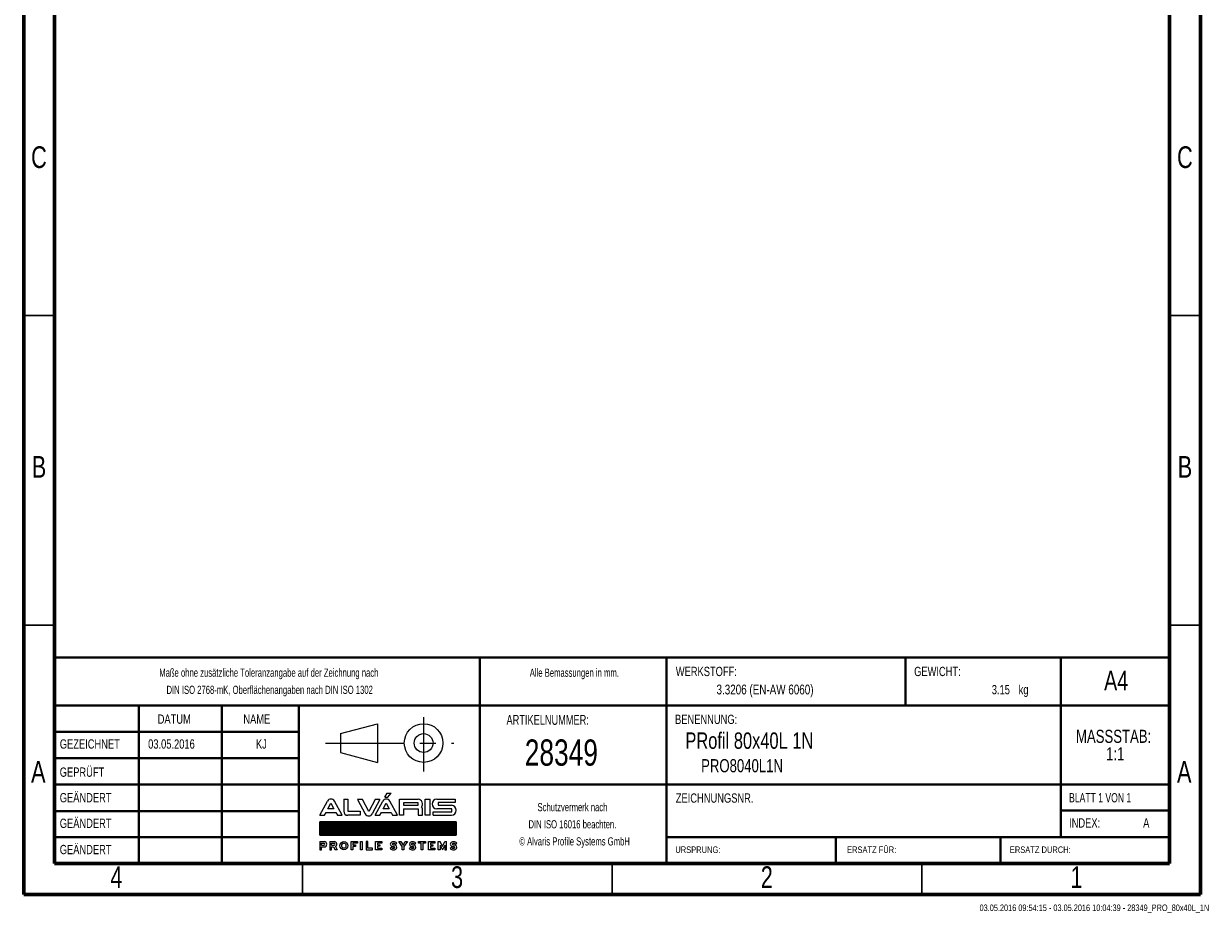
# Model space of a CAD drawing. Header units: millimetres. Extents: x 15 to 206, y 2 to 292.
# Tile 1 of 2: x 15 to 206, y 2 to 146. Entities that reach past the tile are written whole.
import ezdxf

# ---------------------------------------------------------------- set-up
doc = ezdxf.new("R2010")
doc.units = ezdxf.units.MM
doc.header["$PDSIZE"] = -1
doc.linetypes.add('CENTERX2', pattern=[20.32, 12.7, -2.54, 2.54, -2.54])
doc.layers.add('FORMAT', color=7, linetype='Continuous')
doc.layers.add('SLD-0', color=179, linetype='Continuous')
doc.styles.add('SLDTEXTSTYLE0', font='TXT', dxfattribs={"width": 0.75})
doc.styles.add('SLDTEXTSTYLE1', font='TXT', dxfattribs={"width": 0.692308})
doc.styles.add('SLDTEXTSTYLE2', font='TXT', dxfattribs={"width": 0.7})

# ---------------------------------------------------------------- blocks, each defined once
blk = doc.blocks.new('Block2')
at = {"color": 7, "linetype": 'CENTERX2', "lineweight": 0}
for p, q in [((289.49, 33.46), (289.49, 24.67)), ((273.66, 29.29), (294.36, 29.29))]:
    blk.add_line(p, q, dxfattribs=at)
at = {"color": 7, "linetype": 'Continuous', "lineweight": 0}
for p, q in [((276.07, 30.81), (282.06, 32.4)), ((276.07, 30.81), (276.07, 27.78)), ((282.06, 32.4), (282.06, 26.16)), ((276.07, 27.78), (282.06, 26.16))]:
    blk.add_line(p, q, dxfattribs=at)
for radius in [3.12, 1.52]:
    blk.add_circle((289.49, 29.29), radius, dxfattribs=at)
blk.add_attdef('AUTOATTR7', (0, 0), '', height=1, dxfattribs=at)
blk = doc.blocks.new('ALVARIS-LOGO_BL1')
at = {"layer": 'SLD-0', "color": 2, "linetype": 'Continuous'}
for p, q in [((-18.5, 130.5), (-6, 152.4)), ((-18.5, 130.5), (-2.9, 130.5)), ((-6, 152.4), (14.6, 152.4)), ((-2.9, 130.5), (14.6, 152.4)), ((-368.6, 33.5), (-327.7, 110.4)), ((-325.1, 67.6), (-308.8, 98.1)), ((-292.6, 67.6), (-325.1, 67.6)), ((-308.8, 98.1), (-292.6, 67.6)), ((-249, 33.5), (-289.9, 110.4)), ((-239.9, 121.2), (-218.3, 121.2)), ((-239.9, 121.2), (-239.9, 55)), ((-218.3, 121.2), (-218.3, 55)), ((-139.8, 117.8), (-165.3, 117.8)), ((-165.3, 117.8), (-124.3, 40.9)), ((-105.4, 53.2), (-139.8, 117.8)), ((-71, 117.8), (-105.4, 53.2)), ((-45.6, 117.8), (-86.5, 40.9)), ((-71.1, 33.5), (-30.2, 110.4)), ((-45.6, 117.8), (-71, 117.8)), ((-27.6, 67.6), (-11.3, 98.1)), ((4.9, 67.6), (-27.6, 67.6)), ((-11.3, 98.1), (4.9, 67.6)), ((48.5, 33.5), (7.6, 110.4)), ((59.3, 33.5), (59.3, 121.2)), ((59.3, 121.2), (161.1, 121.2)), ((82.2, 100.8), (82.2, 88)), ((161.1, 100.8), (82.2, 100.8)), ((82.2, 88), (161.1, 88)), ((82.2, 67.6), (82.2, 33.5)), ((82.2, 67.6), (161.1, 67.6)), ((161.1, 88), (161.1, 100.8)), ((161.1, 67.6), (161.1, 33.5)), ((184, 33.5), (184, 67.6)), ((198.5, 33.5), (198.5, 121.2)), ((198.5, 121.2), (224.9, 121.2)), ((224.9, 33.5), (224.9, 121.2)), ((260.8, 121.2), (359.8, 121.2)), ((341.3, 67.6), (260.8, 67.6)), ((359.8, 102.2), (267.3, 102.2)), ((267.3, 102.2), (267.3, 88)), ((267.3, 88), (340, 88)), ((341.3, 52.7), (341.3, 67.6)), ((359.8, 121.2), (359.8, 102.2)), ((-368.6, 33.5), (-343.2, 33.5)), ((-343.2, 33.5), (-335.2, 48.5)), ((-335.2, 48.5), (-282.4, 48.5)), ((-282.4, 48.5), (-274.4, 33.5)), ((-274.4, 33.5), (-249, 33.5)), ((-218.3, 55), (-151.8, 55)), ((-151.8, 33.5), (-218.3, 33.5)), ((-151.8, 55), (-151.8, 33.5)), ((-71.1, 33.5), (-45.7, 33.5)), ((-45.7, 33.5), (-37.7, 48.5)), ((-37.7, 48.5), (15.1, 48.5)), ((15.1, 48.5), (23.1, 33.5)), ((23.1, 33.5), (48.5, 33.5)), ((82.2, 33.5), (59.3, 33.5)), ((161.1, 33.5), (184, 33.5)), ((224.9, 33.5), (198.5, 33.5)), ((241.1, 33.5), (241.1, 52.7)), ((241.1, 52.7), (341.3, 52.7)), ((241.1, 33.5), (340, 33.5)), ((-368.6, -1.7), (365.4, -1.7)), ((-368.6, -72.5), (-368.6, -1.7)), ((365.4, -1.7), (-368.6, -1.7)), ((-368.6, -1.7), (-368.6, -72.5)), ((-368.6, -71.5), (-298.8, -1.7)), ((-368.6, -67.5), (-302.8, -1.7)), ((-368.6, -63.6), (-306.7, -1.7)), ((-368.6, -59.6), (-310.7, -1.7)), ((-368.6, -55.7), (-314.6, -1.7)), ((-368.6, -51.7), (-318.6, -1.7)), ((-368.6, -47.8), (-322.5, -1.7)), ((-368.6, -43.8), (-326.5, -1.7)), ((-368.6, -39.9), (-330.5, -1.7)), ((-368.6, -35.9), (-334.4, -1.7)), ((-368.6, -31.9), (-338.4, -1.7)), ((-368.6, -28), (-342.3, -1.7)), ((-368.6, -24), (-346.3, -1.7)), ((-368.6, -20.1), (-350.2, -1.7)), ((-368.6, -16.1), (-354.2, -1.7)), ((-368.6, -12.2), (-358.1, -1.7)), ((-368.6, -8.2), (-362.1, -1.7)), ((-368.6, -4.3), (-366, -1.7)), ((-365.7, -72.5), (-294.9, -1.7)), ((-361.7, -72.5), (-290.9, -1.7)), ((-357.8, -72.5), (-287, -1.7)), ((-353.8, -72.5), (-283, -1.7)), ((-349.8, -72.5), (-279.1, -1.7)), ((-345.9, -72.5), (-275.1, -1.7)), ((-341.9, -72.5), (-271.2, -1.7)), ((-338, -72.5), (-267.2, -1.7)), ((-334, -72.5), (-263.2, -1.7)), ((-330.1, -72.5), (-259.3, -1.7)), ((-326.1, -72.5), (-255.3, -1.7)), ((-322.2, -72.5), (-251.4, -1.7)), ((-318.2, -72.5), (-247.4, -1.7)), ((-314.3, -72.5), (-243.5, -1.7)), ((-310.3, -72.5), (-239.5, -1.7)), ((-306.4, -72.5), (-235.6, -1.7)), ((-302.4, -72.5), (-231.6, -1.7)), ((-298.5, -72.5), (-227.7, -1.7)), ((-294.5, -72.5), (-223.7, -1.7)), ((-290.5, -72.5), (-219.8, -1.7)), ((-286.6, -72.5), (-215.8, -1.7)), ((-282.6, -72.5), (-211.8, -1.7)), ((-278.7, -72.5), (-207.9, -1.7)), ((-274.7, -72.5), (-203.9, -1.7)), ((-270.8, -72.5), (-200, -1.7)), ((-266.8, -72.5), (-196, -1.7)), ((-262.9, -72.5), (-192.1, -1.7)), ((-258.9, -72.5), (-188.1, -1.7)), ((-255, -72.5), (-184.2, -1.7)), ((-251, -72.5), (-180.2, -1.7)), ((-247.1, -72.5), (-176.3, -1.7)), ((-243.1, -72.5), (-172.3, -1.7)), ((-239.2, -72.5), (-168.4, -1.7)), ((-235.2, -72.5), (-164.4, -1.7)), ((-231.2, -72.5), (-160.5, -1.7)), ((-227.3, -72.5), (-156.5, -1.7)), ((-223.3, -72.5), (-152.5, -1.7)), ((-219.4, -72.5), (-148.6, -1.7)), ((-215.4, -72.5), (-144.6, -1.7)), ((-211.5, -72.5), (-140.7, -1.7)), ((-207.5, -72.5), (-136.7, -1.7)), ((-203.6, -72.5), (-132.8, -1.7)), ((-199.6, -72.5), (-128.8, -1.7)), ((-195.7, -72.5), (-124.9, -1.7)), ((-191.7, -72.5), (-120.9, -1.7)), ((-187.8, -72.5), (-117, -1.7)), ((-183.8, -72.5), (-113, -1.7)), ((-179.8, -72.5), (-109.1, -1.7)), ((-175.9, -72.5), (-105.1, -1.7)), ((-171.9, -72.5), (-101.2, -1.7)), ((-168, -72.5), (-97.2, -1.7)), ((-164, -72.5), (-93.2, -1.7)), ((-160.1, -72.5), (-89.3, -1.7)), ((-156.1, -72.5), (-85.3, -1.7)), ((-152.2, -72.5), (-81.4, -1.7)), ((-148.2, -72.5), (-77.4, -1.7)), ((-144.3, -72.5), (-73.5, -1.7)), ((-140.3, -72.5), (-69.5, -1.7)), ((-136.4, -72.5), (-65.6, -1.7)), ((-132.4, -72.5), (-61.6, -1.7)), ((-128.5, -72.5), (-57.7, -1.7)), ((-124.5, -72.5), (-53.7, -1.7)), ((-120.5, -72.5), (-49.8, -1.7)), ((-116.6, -72.5), (-45.8, -1.7)), ((-112.6, -72.5), (-41.8, -1.7)), ((-108.7, -72.5), (-37.9, -1.7)), ((-104.7, -72.5), (-33.9, -1.7)), ((-100.8, -72.5), (-30, -1.7)), ((-96.8, -72.5), (-26, -1.7)), ((-92.9, -72.5), (-22.1, -1.7)), ((-88.9, -72.5), (-18.1, -1.7)), ((-85, -72.5), (-14.2, -1.7)), ((-81, -72.5), (-10.2, -1.7)), ((-77.1, -72.5), (-6.3, -1.7)), ((-73.1, -72.5), (-2.3, -1.7)), ((-69.2, -72.5), (1.6, -1.7)), ((-65.2, -72.5), (5.6, -1.7)), ((-61.2, -72.5), (9.5, -1.7)), ((-57.3, -72.5), (13.5, -1.7)), ((-53.3, -72.5), (17.5, -1.7)), ((-49.4, -72.5), (21.4, -1.7)), ((-45.4, -72.5), (25.4, -1.7)), ((-41.5, -72.5), (29.3, -1.7)), ((-37.5, -72.5), (33.3, -1.7)), ((-33.6, -72.5), (37.2, -1.7)), ((-29.6, -72.5), (41.2, -1.7)), ((-25.7, -72.5), (45.1, -1.7)), ((-21.7, -72.5), (49.1, -1.7)), ((-17.8, -72.5), (53, -1.7)), ((-13.8, -72.5), (57, -1.7)), ((-9.8, -72.5), (60.9, -1.7)), ((-5.9, -72.5), (64.9, -1.7)), ((-1.9, -72.5), (68.8, -1.7)), ((2, -72.5), (72.8, -1.7)), ((6, -72.5), (76.8, -1.7)), ((9.9, -72.5), (80.7, -1.7)), ((13.9, -72.5), (84.7, -1.7)), ((17.8, -72.5), (88.6, -1.7)), ((21.8, -72.5), (92.6, -1.7)), ((25.7, -72.5), (96.5, -1.7)), ((29.7, -72.5), (100.5, -1.7)), ((33.6, -72.5), (104.4, -1.7)), ((37.6, -72.5), (108.4, -1.7)), ((41.5, -72.5), (112.3, -1.7)), ((45.5, -72.5), (116.3, -1.7)), ((49.5, -72.5), (120.2, -1.7)), ((53.4, -72.5), (124.2, -1.7)), ((57.4, -72.5), (128.1, -1.7)), ((61.3, -72.5), (132.1, -1.7)), ((65.3, -72.5), (136.1, -1.7)), ((69.2, -72.5), (140, -1.7)), ((73.2, -72.5), (144, -1.7)), ((77.1, -72.5), (147.9, -1.7)), ((81.1, -72.5), (151.9, -1.7)), ((85, -72.5), (155.8, -1.7)), ((89, -72.5), (159.8, -1.7)), ((92.9, -72.5), (163.7, -1.7)), ((96.9, -72.5), (167.7, -1.7)), ((100.8, -72.5), (171.6, -1.7)), ((104.8, -72.5), (175.6, -1.7)), ((108.8, -72.5), (179.5, -1.7)), ((112.7, -72.5), (183.5, -1.7)), ((116.7, -72.5), (187.5, -1.7)), ((120.6, -72.5), (191.4, -1.7)), ((124.6, -72.5), (195.4, -1.7)), ((128.5, -72.5), (199.3, -1.7)), ((132.5, -72.5), (203.3, -1.7)), ((136.4, -72.5), (207.2, -1.7)), ((140.4, -72.5), (211.2, -1.7)), ((144.3, -72.5), (215.1, -1.7)), ((148.3, -72.5), (219.1, -1.7)), ((152.2, -72.5), (223, -1.7)), ((156.2, -72.5), (227, -1.7)), ((160.1, -72.5), (230.9, -1.7)), ((164.1, -72.5), (234.9, -1.7)), ((168.1, -72.5), (238.8, -1.7)), ((172, -72.5), (242.8, -1.7)), ((176, -72.5), (246.8, -1.7)), ((179.9, -72.5), (250.7, -1.7)), ((183.9, -72.5), (254.7, -1.7)), ((187.8, -72.5), (258.6, -1.7)), ((191.8, -72.5), (262.6, -1.7)), ((195.7, -72.5), (266.5, -1.7)), ((199.7, -72.5), (270.5, -1.7)), ((203.6, -72.5), (274.4, -1.7)), ((207.6, -72.5), (278.4, -1.7)), ((211.5, -72.5), (282.3, -1.7)), ((215.5, -72.5), (286.3, -1.7)), ((219.5, -72.5), (290.2, -1.7)), ((223.4, -72.5), (294.2, -1.7)), ((227.4, -72.5), (298.1, -1.7)), ((231.3, -72.5), (302.1, -1.7)), ((235.3, -72.5), (306.1, -1.7)), ((239.2, -72.5), (310, -1.7)), ((243.2, -72.5), (314, -1.7)), ((247.1, -72.5), (317.9, -1.7)), ((251.1, -72.5), (321.9, -1.7)), ((255, -72.5), (325.8, -1.7)), ((259, -72.5), (329.8, -1.7)), ((262.9, -72.5), (333.7, -1.7)), ((266.9, -72.5), (337.7, -1.7)), ((270.8, -72.5), (341.6, -1.7)), ((274.8, -72.5), (345.6, -1.7)), ((278.8, -72.5), (349.5, -1.7)), ((282.7, -72.5), (353.5, -1.7)), ((286.7, -72.5), (357.5, -1.7)), ((290.6, -72.5), (361.4, -1.7)), ((294.6, -72.5), (365.4, -1.7)), ((298.5, -72.5), (365.4, -5.6)), ((302.5, -72.5), (365.4, -9.5)), ((306.4, -72.5), (365.4, -13.5)), ((310.4, -72.5), (365.4, -17.4)), ((314.3, -72.5), (365.4, -21.4)), ((318.3, -72.5), (365.4, -25.3)), ((322.2, -72.5), (365.4, -29.3)), ((326.2, -72.5), (365.4, -33.2)), ((330.1, -72.5), (365.4, -37.2)), ((334.1, -72.5), (365.4, -41.1)), ((338.1, -72.5), (365.4, -45.1)), ((342, -72.5), (365.4, -49.1)), ((346, -72.5), (365.4, -53)), ((349.9, -72.5), (365.4, -57)), ((353.9, -72.5), (365.4, -60.9)), ((365.4, -1.7), (365.4, -72.5)), ((365.4, -72.5), (365.4, -1.7)), ((365.4, -72.5), (-368.6, -72.5)), ((-368.6, -72.5), (365.4, -72.5)), ((-368.6, -108.1), (-368.6, -152.4)), ((-368.6, -108.1), (-345.2, -108.1)), ((-359.4, -127.2), (-359.4, -117.3)), ((-359.4, -117.3), (-346.2, -117.3)), ((-359.4, -127.2), (-346.2, -127.2)), ((-314.5, -108.1), (-314.5, -152.4)), ((-314.5, -108.1), (-291.1, -108.1)), ((-305.3, -127.2), (-305.3, -117.3)), ((-305.3, -117.3), (-292, -117.3)), ((-305.3, -127.2), (-292, -127.2)), ((-200.9, -108.1), (-166.2, -108.1)), ((-200.9, -152.4), (-200.9, -108.1)), ((-166.2, -117.3), (-191.2, -117.3)), ((-191.2, -117.3), (-191.2, -124.8)), ((-191.2, -124.8), (-176.7, -124.8)), ((-176.7, -124.8), (-176.7, -133.5)), ((-166.2, -108.1), (-166.2, -117.3)), ((-149.7, -108.1), (-140, -108.1)), ((-149.7, -152.4), (-149.7, -108.1)), ((-140, -108.1), (-140, -152.4)), ((-119.3, -108.1), (-119.3, -152.4)), ((-109.6, -108.1), (-119.3, -108.1)), ((-109.6, -142.7), (-109.6, -108.1)), ((-68.9, -152.4), (-68.9, -108.1)), ((-68.9, -108.1), (-35, -108.1)), ((-35, -117.3), (-58.9, -117.3)), ((-58.9, -117.3), (-58.9, -124.8)), ((-58.9, -124.8), (-45.3, -124.8)), ((-45.3, -124.8), (-45.3, -132.9)), ((-35, -108.1), (-35, -117.3)), ((27, -126.1), (28.9, -126.1)), ((38.3, -122.2), (45.7, -116.2)), ((55.9, -108.1), (67.4, -108.1)), ((74.5, -135.1), (55.9, -108.1)), ((67.4, -108.1), (79.2, -127.4)), ((79.2, -127.4), (91, -108.1)), ((102.5, -108.1), (83.9, -135.1)), ((91, -108.1), (102.5, -108.1)), ((129.8, -126.1), (131.6, -126.1)), ((141.1, -122.2), (148.4, -116.2)), ((161.8, -117.3), (161.8, -108.1)), ((161.8, -108.1), (199.3, -108.1)), ((175.8, -117.3), (161.8, -117.3)), ((175.8, -152.4), (175.8, -117.3)), ((199.3, -117.3), (185.6, -117.3)), ((185.6, -117.3), (185.6, -152.4)), ((199.3, -108.1), (199.3, -117.3)), ((216.2, -152.4), (216.2, -108.1)), ((216.2, -108.1), (250.1, -108.1)), ((250.1, -117.3), (226.2, -117.3)), ((226.2, -117.3), (226.2, -124.8)), ((226.2, -124.8), (239.8, -124.8)), ((239.8, -124.8), (239.8, -132.9)), ((250.1, -108.1), (250.1, -117.3)), ((268.4, -152.4), (268.4, -108.1)), ((268.4, -108.1), (278, -108.1)), ((291.1, -134.4), (278, -108.1)), ((291.1, -134.4), (304.2, -108.1)), ((304.2, -108.1), (313.8, -108.1)), ((313.8, -152.4), (313.8, -108.1)), ((350, -126.1), (351.9, -126.1)), ((357.8, -72.5), (365.4, -64.9)), ((361.3, -122.2), (368.6, -116.2)), ((361.8, -72.5), (365.4, -68.8)), ((-368.6, -152.4), (-359.4, -152.4)), ((-359.4, -152.4), (-359.4, -136.5)), ((-359.4, -136.5), (-345.2, -136.5)), ((-314.5, -152.4), (-305.3, -152.4)), ((-305.3, -152.4), (-305.3, -136.5)), ((-305.3, -136.5), (-295.3, -136.5)), ((-295.3, -136.5), (-286.5, -152.4)), ((-275, -152.4), (-286.5, -152.4)), ((-284.6, -134.9), (-275, -152.4)), ((-191.2, -152.4), (-200.9, -152.4)), ((-176.7, -133.5), (-191.2, -133.5)), ((-191.2, -133.5), (-191.2, -152.4)), ((-140, -152.4), (-149.7, -152.4)), ((-119.3, -152.4), (-85.2, -152.4)), ((-85.2, -142.7), (-109.6, -142.7)), ((-85.2, -152.4), (-85.2, -142.7)), ((-35, -152.4), (-68.9, -152.4)), ((-45.3, -132.9), (-58.9, -132.9)), ((-58.9, -132.9), (-58.9, -142.7)), ((-58.9, -142.7), (-35, -142.7)), ((-35, -142.7), (-35, -152.4)), ((17.6, -139.1), (10.3, -145.2)), ((27, -135.3), (28.9, -135.3)), ((74.5, -152.4), (74.5, -135.1)), ((83.9, -152.4), (74.5, -152.4)), ((83.9, -135.1), (83.9, -152.4)), ((120.4, -139.1), (113, -145.2)), ((129.8, -135.3), (131.6, -135.3)), ((185.6, -152.4), (175.8, -152.4)), ((250.1, -152.4), (216.2, -152.4)), ((239.8, -132.9), (226.2, -132.9)), ((226.2, -132.9), (226.2, -142.7)), ((226.2, -142.7), (250.1, -142.7)), ((250.1, -142.7), (250.1, -152.4)), ((278.4, -152.4), (268.4, -152.4)), ((278.4, -127.9), (291.1, -152.4)), ((278.4, -127.9), (278.4, -152.4)), ((303.8, -127.9), (291.1, -152.4)), ((303.8, -127.9), (303.8, -152.4)), ((303.8, -152.4), (313.8, -152.4)), ((340.6, -139.1), (333.2, -145.2)), ((350, -135.3), (351.9, -135.3))]:
    blk.add_line(p, q, dxfattribs=at)
for centre, radius, start, end in [((-308.8, 99.3), 21.9, 30.42764, 149.57236), ((-11.3, 99.3), 21.9, 30.42764, 149.57236), ((156.9, 94.5), 27, 321.76228, 80.96222), ((161, 61.2), 23.9, 15.46235, 43.90993), ((262.3, 94.4), 26.9, 93.03544, 266.96456), ((338.1, 60.7), 27.3, 273.93117, 86.06883), ((-218.3, 55), 21.6, 180, 270), ((-105.4, 52), 21.9, 210.42764, 329.57236), ((-346.2, -122.3), 4.96, 270, 90), ((-345.2, -122.3), 14.2, 270, 90), ((-292, -122.3), 4.96, 270, 90), ((-291.1, -122.3), 14.2, 297.02151, 90), ((27, -134.2), 16.5, 46.72744, 90.01421), ((129.8, -134.2), 16.5, 46.72744, 90.01421), ((350, -134.2), 16.5, 46.72744, 90.01421), ((28.9, -127.2), 16.5, 226.72744, 270.01421), ((131.6, -127.2), 16.5, 226.72744, 270.01421), ((351.9, -127.2), 16.5, 226.72744, 270.01421)]:
    blk.add_arc(centre, radius, start, end, dxfattribs=at)
for centre, major_axis, ratio in [((-239.3, -130.2), (0, 22.2), 0.948396), ((-239.3, -130.1), (0, 13.9), 0.802774)]:
    blk.add_ellipse(centre, major_axis=major_axis, ratio=ratio, dxfattribs=at)
for centre, major_axis, ratio, start_param, end_param in [((27, -122.1), (-16.6, 0), 0.794296, 4.712389, 7.853982), ((27, -121.9), (-6.28, 0), 0.661774, 4.712389, 7.853982), ((27, -122.1), (-20.9, 0), 0.630369, 3.608164, 4.712389), ((28.9, -139.2), (16.6, 0), 0.794296, 4.712389, 7.853982), ((129.8, -122.1), (-16.6, 0), 0.794296, 4.712389, 7.853982), ((129.8, -121.9), (-6.28, 0), 0.661774, 4.712389, 7.853982), ((129.8, -122.1), (-20.9, 0), 0.630369, 3.608164, 4.712389), ((131.6, -139.2), (16.6, 0), 0.794296, 4.712389, 7.853982), ((350, -122.1), (-16.6, 0), 0.794296, 4.712389, 7.853982), ((350, -121.9), (-6.28, 0), 0.661774, 4.712389, 7.853982), ((350, -122.1), (-20.9, 0), 0.630369, 3.608164, 4.712389), ((351.9, -139.2), (16.6, 0), 0.794296, 4.712389, 7.853982), ((28.9, -139.2), (20.9, 0), 0.630369, 3.608164, 4.712389), ((28.9, -139.5), (6.28, 0), 0.661774, 4.712389, 7.853982), ((131.6, -139.2), (20.9, 0), 0.630369, 3.608164, 4.712389), ((131.6, -139.5), (6.28, 0), 0.661774, 4.712389, 7.853982), ((351.9, -139.2), (20.9, 0), 0.630369, 3.608164, 4.712389), ((351.9, -139.5), (6.28, 0), 0.661774, 4.712389, 7.853982)]:
    blk.add_ellipse(centre, major_axis=major_axis, ratio=ratio, start_param=start_param, end_param=end_param, dxfattribs=at)
blk = doc.blocks.new('SW_NOTE_0')
at = {"color": 0, "linetype": 'Continuous', "lineweight": 0, "char_height": 2.117, "attachment_point": 2, "style": 'SLDTEXTSTYLE0'}
for s, insert in [('MASSSTAB:', (6.98, 2.73)), ('1:1', (7.25, -0.09))]:
    blk.add_mtext(s, dxfattribs=dict(at, insert=insert))
blk = doc.blocks.new('SW_NOTE_1')
at = {"color": 0, "linetype": 'Continuous', "lineweight": 0, "char_height": 1.3229, "attachment_point": 2, "style": 'SLDTEXTSTYLE2'}
for s, insert in [('Schutzvermerk nach', (8.16, 1.71)), ('DIN ISO 16016 beachten.', (8.15, -1.06)), ('© Alvaris Profile Systems GmbH', (8.5, -3.82))]:
    blk.add_mtext(s, dxfattribs=dict(at, insert=insert))
blk = doc.blocks.new('SW_NOTE_2')
at = {"color": 0, "linetype": 'Continuous', "lineweight": 0, "char_height": 1.3229, "attachment_point": 2, "style": 'SLDTEXTSTYLE2'}
for s, insert in [('Maße ohne zusätzliche Toleranzangabe auf der Zeichnung nach', (25.55, 1.71)), ('DIN ISO 2768-mK, Oberflächenangaben nach DIN ISO 1302', (25.69, -1.06))]:
    blk.add_mtext(s, dxfattribs=dict(at, insert=insert))

msp = doc.modelspace()

# ---------------------------------------------------------------- linework, layer by layer
at = {"color": 7, "linetype": 'Continuous', "lineweight": 60}
for p, q in [((15, 292), (15, 5)), ((205, 5), (205, 292)), ((20, 10), (20, 287)), ((200, 287), (200, 10)), ((20, 10), (200, 10)), ((15, 5), (205, 5))]:
    msp.add_line(p, q, dxfattribs=at)
at = {"color": 7, "linetype": 'Continuous', "lineweight": 30}
for p, q in [((20, 98.5), (15, 98.5)), ((200, 98.5), (205, 98.5)), ((20, 48.5), (15, 48.5)), ((200, 48.5), (205, 48.5)), ((60, 10), (60, 5)), ((110, 10), (110, 5)), ((160, 10), (160, 5))]:
    msp.add_line(p, q, dxfattribs=at)
at = {"color": 7, "linetype": 'Continuous', "lineweight": 40}
for p, q in [((20, 65.25), (20, 10)), ((200, 43.263), (20, 43.263)), ((20, 43.263), (20, 10)), ((88.645, 35.5), (88.645, 43.263)), ((118.8, 35.5), (118.8, 43.263)), ((157.357, 35.5), (157.357, 43.263)), ((182.443, 35.5), (182.443, 43.263)), ((118.8, 35.5), (20, 35.5)), ((33.596, 35.5), (33.596, 10)), ((46.991, 35.5), (46.991, 10)), ((59.403, 35.5), (59.403, 10)), ((88.645, 10), (88.645, 35.5)), ((118.8, 35.5), (118.8, 10)), ((182.443, 35.5), (118.8, 35.5)), ((182.443, 14.325), (182.443, 35.5)), ((200, 35.5), (182.443, 35.5)), ((59.403, 31.25), (20, 31.25)), ((59.403, 27), (20, 27)), ((200, 22.75), (20, 22.75)), ((59.403, 18.475), (20, 18.475)), ((200, 18.575), (182.443, 18.575)), ((20, 14.25), (59.403, 14.25)), ((200, 14.25), (118.8, 14.25)), ((146.129, 10), (146.129, 14.25)), ((172.682, 10), (172.682, 14.25))]:
    msp.add_line(p, q, dxfattribs=at)
at = {"color": 7, "linetype": 'Continuous', "lineweight": 0}
msp.add_line((118.8, 14.25), (200, 14.25), dxfattribs=at)
msp.add_point((200, 46.224), dxfattribs=at)

# ---------------------------------------------------------------- block references
for name, p in [('SW_NOTE_2', (29.024, 39.767)), ('SW_NOTE_0', (183.974, 28.867)), ('SW_NOTE_1', (95.436, 18.055))]:
    msp.add_blockref(name, p, dxfattribs=at)
at = {"color": 7, "linetype": 'Continuous'}
msp.add_blockref('Block2', (-209.927, 0.164), dxfattribs=at)
at = {"layer": 'FORMAT', "xscale": 0.03, "yscale": 0.03, "zscale": 0.03}
msp.add_blockref('ALVARIS-LOGO_BL1', (73.869, 16.777), dxfattribs=at)

# ---------------------------------------------------------------- texts
at = {"color": 7, "linetype": 'Continuous', "lineweight": 0}
for s, insert, char_height, attachment_point, style in [('C', (17.464, 125.799), 3.5, 2, 'SLDTEXTSTYLE0'), ('C', (202.464, 125.799), 3.5, 2, 'SLDTEXTSTYLE0'), ('B', (17.473, 75.799), 3.5, 2, 'SLDTEXTSTYLE0'), ('B', (202.473, 75.799), 3.5, 2, 'SLDTEXTSTYLE0'), ('Alle Bemassungen in mm.', (103.894, 41.472), 1.32292, 2, 'SLDTEXTSTYLE2'), ('WERKSTOFF:', (120.274, 41.761), 1.5, 1, 'SLDTEXTSTYLE0'), ('GEWICHT:', (158.753, 41.76), 1.4986, 1, 'SLDTEXTSTYLE0'), ('A4', (191.366, 41.128), 3.175, 2, 'SLDTEXTSTYLE0'), ('3.3206 (EN-AW 6060)', (142.512, 38.887), 1.5875, 3, 'SLDTEXTSTYLE0'), ('3.15', (174.216, 38.823), 1.4986, 3, 'SLDTEXTSTYLE0'), ('kg', (175.627, 38.823), 1.4986, 1, 'SLDTEXTSTYLE0'), ('DATUM', (36.633, 34.066), 1.5, 1, 'SLDTEXTSTYLE0'), ('NAME', (50.463, 34.066), 1.5, 1, 'SLDTEXTSTYLE0'), ('ARTIKELNUMMER:', (99.597, 33.981), 1.5875, 2, 'SLDTEXTSTYLE2'), ('BENENNUNG:', (120.156, 34.025), 1.5, 1, 'SLDTEXTSTYLE0'), ('PRofil 80x40L 1N', (121.826, 31.162), 2.64583, 1, 'SLDTEXTSTYLE0'), ('GEZEICHNET', (20.83, 30.048), 1.5, 1, 'SLDTEXTSTYLE0'), ('03.05.2016', (35.09, 30.048), 1.5, 1, 'SLDTEXTSTYLE0'), ('KJ', (53.368, 30.048), 1.5, 2, 'SLDTEXTSTYLE0'), ('28349', (95.897, 30.031), 4.2333, 1, 'SLDTEXTSTYLE0'), ('PRO8040L1N', (124.36, 26.853), 2.1167, 1, 'SLDTEXTSTYLE0'), ('A', (17.36, 26.549), 3.5, 2, 'SLDTEXTSTYLE0'), ('GEPRÜFT', (20.819, 25.505), 1.5, 1, 'SLDTEXTSTYLE0'), ('A', (202.36, 26.549), 3.5, 2, 'SLDTEXTSTYLE0'), ('GEÄNDERT', (20.822, 21.38), 1.5, 1, 'SLDTEXTSTYLE0'), ('ZEICHNUNGSNR.', (120.279, 21.317), 1.5, 1, 'SLDTEXTSTYLE0'), ('BLATT 1 VON 1', (183.765, 21.367), 1.5, 1, 'SLDTEXTSTYLE1'), ('GEÄNDERT', (20.822, 17.239), 1.5, 1, 'SLDTEXTSTYLE0'), ('INDEX:', (183.765, 17.304), 1.5, 1, 'SLDTEXTSTYLE0'), ('A', (195.727, 17.304), 1.5, 1, 'SLDTEXTSTYLE0'), ('GEÄNDERT', (20.822, 13.004), 1.5, 1, 'SLDTEXTSTYLE0'), ('URSPRUNG:', (120.202, 12.756), 1.0583, 1, 'SLDTEXTSTYLE0'), ('ERSATZ FÜR:', (147.922, 12.756), 1.05833, 1, 'SLDTEXTSTYLE0'), ('ERSATZ DURCH:', (174.204, 12.756), 1.05833, 1, 'SLDTEXTSTYLE0'), ('3', (84.965, 9.549), 3.5, 2, 'SLDTEXTSTYLE0'), ('2', (134.965, 9.549), 3.5, 2, 'SLDTEXTSTYLE0'), ('4', (29.965, 9.549), 3.5, 2, 'SLDTEXTSTYLE0'), ('1', (184.965, 9.549), 3.5, 2, 'SLDTEXTSTYLE0'), ('03.05.2016 09:54:15 - 03.05.2016 10:04:39 - 28349_PRO_80x40L_1N', (206.389, 3.379), 1.05833, 3, 'SLDTEXTSTYLE2')]:
    msp.add_mtext(s, dxfattribs=dict(at, insert=insert, char_height=char_height, attachment_point=attachment_point, style=style))

doc.saveas('drawing.dxf')
